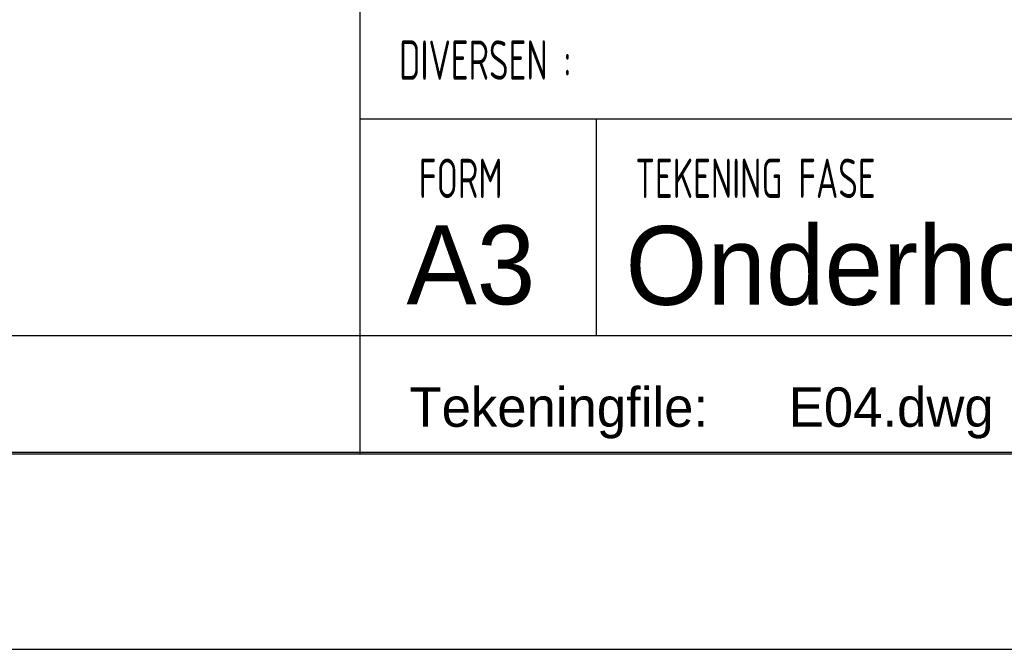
# Model space of a CAD drawing. Extents: x 0 to 84868, y 0 to 29700.
# Tile 7 of 50: x 31783 to 36784, y 0 to 3195. Entities that reach past the tile are written whole.
import ezdxf
from ezdxf.enums import TextEntityAlignment as Align

# ---------------------------------------------------------------- set-up
doc = ezdxf.new("R2010")
doc.units = 0
doc.header["$LTSCALE"] = 100
for name, color, linetype in [('00att025', 2, 'Continuous'), ('00att035', 3, 'Continuous'), ('00att050', 4, 'Continuous'), ('00kad025', 2, 'Continuous'), ('00kad070', 5, 'Continuous'), ('BL$2----', 7, 'Continuous'), ('BL$4----', 7, 'Continuous')]:
    doc.layers.add(name, color=color, linetype=linetype)
doc.styles.add('BURO-018', font='BUROFONT.shx', dxfattribs={"height": 180})
doc.styles.add('BURO-025', font='BUROFONT.shx', dxfattribs={"height": 250})
doc.styles.add('BURO-050', font='BUROFONT.shx', dxfattribs={"height": 500})
doc.styles.add('STYLE2', font='isocp2.shx', dxfattribs={"width": 0.7})

# ---------------------------------------------------------------- blocks, each defined once
blk = doc.blocks.new('A3-HOR')
at = {"layer": '00kad025', "linetype": 'Continuous'}
blk.add_line((0, 0), (420, 0), dxfattribs=at)
at = {"layer": '00kad070', "linetype": 'Continuous'}
blk.add_line((10, 10), (410, 10), dxfattribs=at)
blk = doc.blocks.new('STEMPEL GEERDIJK-NIEUW')
at = {"color": 5, "ltscale": 0.5}
for p, q in [((-84.9, 63.9), (-84.9, 9.9)), ((-9.9, 26.9), (-84.9, 26.9)), ((-9.9, 15.9), (-84.9, 15.9)), ((-9.9, 9.9), (-209.9, 9.9))]:
    blk.add_line(p, q, dxfattribs=at)
at = {"ltscale": 0.5}
for p, q in [((-72.9, 26.9), (-72.9, 15.9)), ((-84.9, 15.9), (-233.9, 15.9))]:
    blk.add_line(p, q, dxfattribs=at)
at = {"ltscale": 0.5, "style": 'STYLE2', "width": 0.7}
for s, p in [('DIVERSEN :', (-82.9, 28.9)), ('FORM', (-81.9, 22.9)), ('TEKENING FASE', (-70.9, 22.9))]:
    blk.add_text(s, height=2, dxfattribs=at).set_placement(p)
at = {"color": 1, "ltscale": 0.5, "style": 'BURO-018'}
for tag, p in [('DIVERSEN', (-68.9, 28.9)), ('AANTALBLAD', (-22.9, 28.9))]:
    blk.add_attdef(tag, p, '', height=2, dxfattribs=at)
at = {"layer": '00att025', "color": 1, "linetype": 'Continuous', "style": 'BURO-018'}
blk.add_text('Tekeningfile:', height=2, dxfattribs=at).set_placement((-82.375, 11.291))
for tag, p in [('WZ_GOEDC', (-230.84, 55.442)), ('WZ_GOEDA', (-218.863, 55.442)), ('WZ_GOEDB', (-225.315, 55.031)), ('WZ_INITSC', (-230.84, 40.332)), ('WZ_INITSB', (-224.737, 40.332)), ('WZ_INITSA', (-218.863, 40.332)), ('WZ_DATUMC', (-230.84, 17.774)), ('WZ_DATUMB', (-224.737, 17.774)), ('WZ_DATUMA', (-218.863, 17.774)), ('WZ_CODEC', (-230.84, 10.751)), ('WZ_CODEB', (-224.737, 10.751)), ('WZ_CODEA', (-218.863, 10.751))]:
    blk.add_attdef(tag, text='', height=1.8, rotation=90, dxfattribs=at).set_placement(p, align=Align.MIDDLE_LEFT)
at = {"layer": '00att025', "color": 1, "linetype": 'Continuous'}
for tag, p, height, style in [('TKSCHAAL', (-194.804, 59.901), 2, 'BURO-018'), ('PRDATUM', (-199.225, 49.917), 1.8, 'BURO-018'), ('PRPRLEID', (-179.438, 45.409), 1.8, 'BURO-018'), ('PROPDRGVR1', (-191.434, 32.851), 2.2, 'BURO-025'), ('TK1OMSCHR', (-191.287, 27.025), 2.2, 'BURO-025'), ('TK2OMSCHR', (-191.169, 20.919), 2.2, 'BURO-025'), ('TKFILE', (-63.112, 11.291), 2, 'BURO-018')]:
    blk.add_attdef(tag, p, '', height=height, dxfattribs=dict(at, style=style))
at = {"layer": '00att025', "color": 2, "linetype": 'Continuous'}
for tag, p, height, style in [('PRVRIJ5', (-150.129, 51.989), 2.5, 'BURO-025'), ('PRVRIJ6', (-150.142, 46.083), 2.5, 'BURO-025'), ('PRNUMMER', (-70.447, 33.854), 3.5, 'BURO-050'), ('TKFORMAAT', (-82.528, 17.509), 4, 'BURO-025')]:
    blk.add_attdef(tag, p, '', height=height, dxfattribs=dict(at, style=style))
at = {"layer": '00att025', "color": 1, "linetype": 'Continuous', "style": 'BURO-018'}
blk.add_attdef('TKINIT', text='', height=1.8, dxfattribs=at).set_placement((-179.711, 50.878), align=Align.MIDDLE_LEFT)
at = {"layer": '00att025', "color": 3, "linetype": 'Continuous', "ltscale": 25, "style": 'BURO-025'}
blk.add_attdef('TKFASE', text='', height=4, dxfattribs=at).set_placement((-71.405, 19.481), align=Align.MIDDLE_LEFT)
at = {"layer": '00att035', "color": 2, "linetype": 'Continuous', "style": 'BURO-025'}
blk.add_attdef('PROMSCHR', (-149.998, 57.146), '', height=2.5, dxfattribs=at)
at = {"layer": '00att050', "color": 2, "linetype": 'Continuous', "style": 'BURO-025'}
blk.add_attdef('TKTEKNR', text='', height=4, dxfattribs=at).set_placement((-19.639, 19.603), align=Align.MIDDLE_LEFT)

msp = doc.modelspace()

# ---------------------------------------------------------------- block references
at = {"layer": 'BL$2----', "xscale": 100, "yscale": 100}
msp.add_blockref('A3-HOR', (0, 0), dxfattribs=at)
at = {"layer": 'BL$4----'}
ref = msp.add_blockref('STEMPEL GEERDIJK-NIEUW', (42000, 0), dxfattribs=dict(at, xscale=100, yscale=100))
ref.add_attrib('TKFILE', 'E04.dwg', (35688.8, 1129.1), dxfattribs={"layer": '00att025', "color": 1, "linetype": 'Continuous', "height": 200, "style": 'BURO-018'})
ref.add_attrib('TKFORMAAT', 'A3', (33747.2, 1750.9), dxfattribs={"layer": '00att025', "color": 2, "linetype": 'Continuous', "height": 400, "style": 'BURO-025'})
ref.add_attrib('TKFASE', 'Onderhoud', dxfattribs={"layer": '00att025', "color": 3, "linetype": 'Continuous', "ltscale": 25, "height": 400, "style": 'BURO-025'}).set_placement((34859.5, 1948.1), align=Align.MIDDLE_LEFT)

doc.saveas('drawing.dxf')
